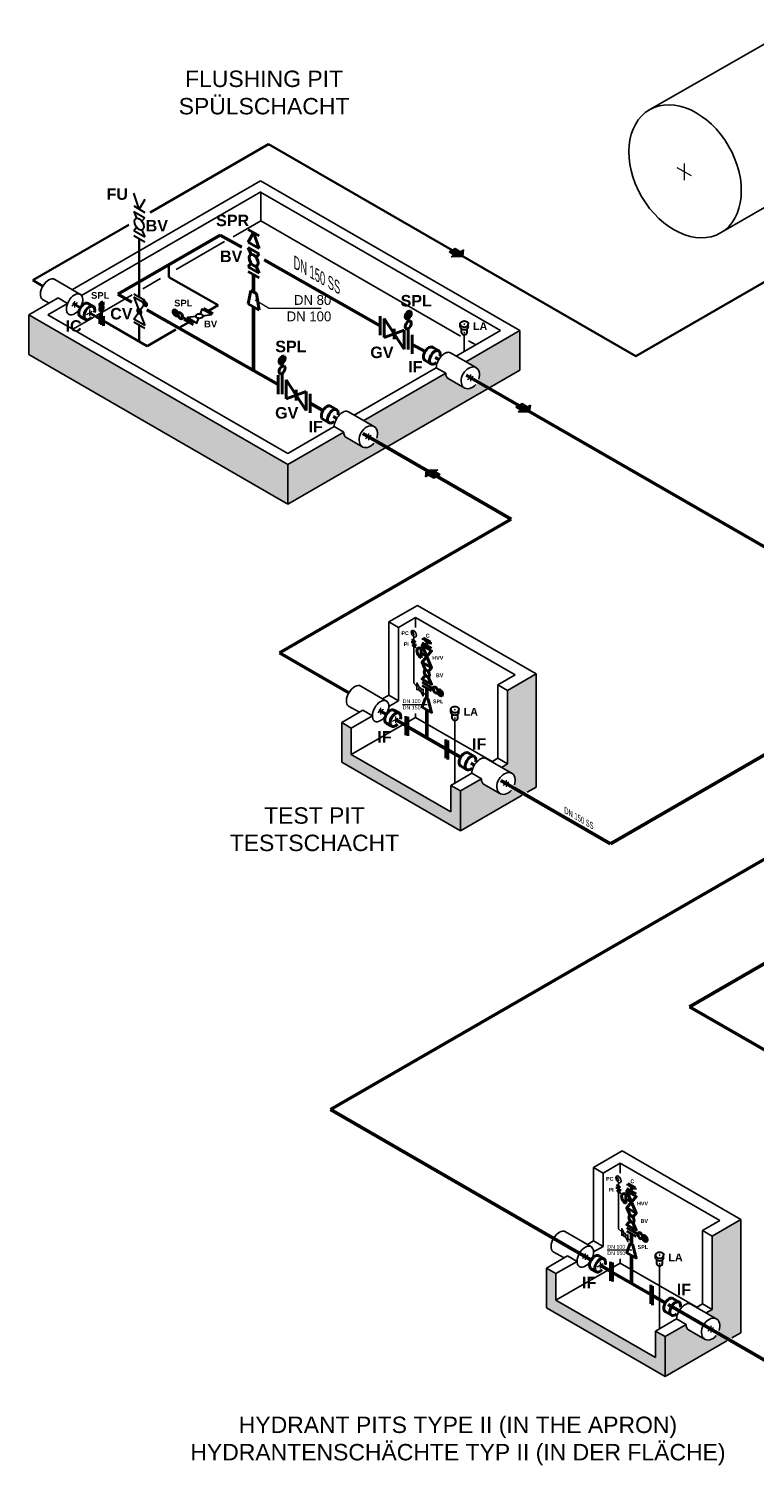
# Model space of a CAD drawing. Header units: millimetres. Extents: x 244 to 2461, y -1517 to 72.
# Tile 1 of 32: x 260 to 702, y -1481 to -605. Entities that reach past the tile are written whole.
import ezdxf

# ---------------------------------------------------------------- set-up
doc = ezdxf.new("R2010")
doc.units = ezdxf.units.MM
doc.linetypes.add('ACAD_ISO10W100', pattern=[18, 12, -3, 0, -3])
for name, color, linetype, lineweight in [('Achsen', 253, 'ACAD_ISO10W100', 15), ('Armatur-Entleerung', 7, 'Continuous', 30), ('Armaturen-Auslagerung', 7, 'Continuous', 40), ('Auslagerung', 1, 'Continuous', 50), ('Einlagerung', 5, 'Continuous', 50), ('Entleerung', 74, 'Continuous', 35), ('Pfeile', 1, 'Continuous', 18), ('Text', 7, 'Continuous', 18), ('Text groß', 7, 'Continuous', 18)]:
    doc.layers.add(name, color=color, linetype=linetype, lineweight=lineweight)
for name, color, linetype in [('ANLAGEN', 7, 'Continuous'), ('DN 025-', 8, 'Continuous'), ('effekte', 7, 'Continuous'), ('gebäude', 8, 'Continuous'), ('rohrdurchführung', 7, 'Continuous')]:
    doc.layers.add(name, color=color, linetype=linetype)

# ---------------------------------------------------------------- blocks, each defined once
blk = doc.blocks.new('FILOU_N2_83_2')
at = {"layer": 'ANLAGEN', "color": 7, "linetype": 'Continuous'}
for p, q in [((0, 0), (6.4952, 12.4102)), ((0, 0), (6.4952, -4.9104)), ((6.4952, 12.4102), (6.4952, 8.0801)), ((6.4952, 8.0801), (12.9904, 11.8301)), ((12.9904, 3.1699), (6.4952, -0.5801)), ((12.9904, 11.8301), (12.9904, 3.1699)), ((6.4952, -0.5801), (6.4952, -4.9103))]:
    blk.add_line(p, q, dxfattribs=at)

msp = doc.modelspace()

# ---------------------------------------------------------------- hatches: boundary and pattern name
at = {"layer": 'Armaturen-Auslagerung'}
h = msp.add_hatch(color=256, dxfattribs=at)
h.dxf.hatch_style = 1
edge = h.paths.add_edge_path()
edge.add_ellipse((304.53, -772.49), major_axis=(0.76, 1.32), ratio=0.57735, start_angle=0, end_angle=360, ccw=False)
h = msp.add_hatch(color=256, dxfattribs=at)
edge = h.paths.add_edge_path()
edge.add_ellipse((349.58, -777.66), major_axis=(-1.03, 1.76), ratio=0.573604, start_angle=0, end_angle=360)
h = msp.add_hatch(color=256, dxfattribs=at)
edge = h.paths.add_edge_path()
edge.add_ellipse((491.35, -778.94), major_axis=(1.32, 2.29), ratio=0.57735, start_angle=0, end_angle=360)
h = msp.add_hatch(color=256, dxfattribs=at)
edge = h.paths.add_edge_path()
edge.add_ellipse((414.51, -806.34), major_axis=(1.32, 2.29), ratio=0.57735, start_angle=0, end_angle=360)
h = msp.add_hatch(color=256, dxfattribs=at)
edge = h.paths.add_edge_path()
edge.add_ellipse((510.85, -1009.08), major_axis=(1.03, -1.76), ratio=0.573604, start_angle=0, end_angle=360)
h = msp.add_hatch(color=256, dxfattribs=at)
edge = h.paths.add_edge_path()
edge.add_ellipse((635.54, -1341.48), major_axis=(1.03, -1.76), ratio=0.573604, start_angle=0, end_angle=360)
at = {"layer": 'Auslagerung'}
msp.add_hatch(color=256, dxfattribs=at).paths.add_polyline_path([(510.73, -876.15), (507.48, -874.28), (509.36, -873.19), (502.36, -873.48), (501.86, -877.53), (503.73, -876.44), (506.98, -878.32)])
at = {"layer": 'DN 025-'}
h = msp.add_hatch(color=256, dxfattribs=at)
h.paths.add_polyline_path([(493.85, -971.82), (494.15, -972.45), (494.28, -972.36)])
h.paths.add_polyline_path([(494.03, -972.52), (494.15, -972.45), (493.85, -971.82)])
h = msp.add_hatch(color=256, dxfattribs=at)
h.paths.add_polyline_path([(618.53, -1304.22), (618.83, -1304.85), (618.97, -1304.77)])
h.paths.add_polyline_path([(618.72, -1304.93), (618.83, -1304.85), (618.53, -1304.22)])
at = {"layer": 'effekte', "true_color": 0xc9c8c0}
for points in [[(260.21, -778.82), (260.21, -803.06), (418.03, -894.17), (418.03, -869.94)], [(526.37, -807.39), (559.27, -788.39), (559.27, -812.63), (418.03, -894.17), (418.03, -869.94), (452.09, -850.27), (452.04, -850.84), (452.07, -851.33), (452.18, -851.72), (452.39, -852.37), (452.65, -852.88), (453.17, -853.42), (453.7, -853.7), (463.72, -859.44), (464.51, -859.72), (465.23, -859.85), (465.8, -859.8), (466.96, -859.6), (467.72, -859.31), (468.65, -858.86), (469.47, -858.17), (470.38, -857.31), (471.15, -856.39), (471.75, -855.61), (472.15, -854.68), (472.38, -853.68), (472.7, -852.44), (472.77, -851.4), (472.8, -850.55), (472.59, -849.57), (472.33, -848.76), (471.21, -847.13), (470.75, -846.73), (464.22, -843.27), (514.24, -814.39), (514.23, -814.74), (514.27, -815.36), (514.39, -815.93), (514.56, -816.38), (514.77, -816.79), (515.15, -817.3), (515.65, -817.63), (525.8, -823.58), (526.82, -823.95), (527.61, -823.99), (528.64, -823.85), (529.81, -823.47), (530.84, -822.93), (531.55, -822.45), (532.39, -821.71), (532.96, -820.94), (533.62, -819.93), (534.31, -818.65), (534.51, -817.87), (534.84, -816.54), (534.93, -815.01), (534.75, -813.68), (534.38, -812.64), (533.6, -811.5), (532.72, -810.87)], [(548.07, -1054.51), (551.78, -1052.36), (551.78, -1007.66), (569.27, -997.56), (569.27, -1066.5), (523.12, -1093.15), (523.12, -1068.91), (535.94, -1061.51), (535.95, -1062.6), (536.02, -1063), (536.1, -1063.43), (536.41, -1064), (537.13, -1064.74), (547.43, -1070.76), (548.29, -1070.94), (549.69, -1071.08), (551.1, -1070.86), (551.94, -1070.41), (552.81, -1069.87), (553.58, -1069.12), (554.26, -1068.46), (555.34, -1067.18), (555.91, -1066), (556.21, -1064.88), (556.69, -1062.25), (556.56, -1061.18), (556.39, -1059.86), (555.95, -1059.11), (554.63, -1058.12)], [(456.66, -1046.69), (456.66, -1030.54), (450.83, -1027.17), (450.83, -1051.41), (523.12, -1093.15), (523.12, -1068.91), (517.29, -1065.54), (517.29, -1081.7)], [(672.76, -1386.91), (676.47, -1384.77), (676.47, -1340.06), (693.96, -1329.96), (693.96, -1398.91), (647.81, -1425.55), (647.81, -1401.31), (660.62, -1393.91), (660.63, -1395.01), (660.7, -1395.4), (660.78, -1395.84), (661.09, -1396.41), (661.82, -1397.14), (672.12, -1403.16), (672.97, -1403.35), (674.38, -1403.48), (675.78, -1403.26), (676.62, -1402.81), (677.49, -1402.27), (678.26, -1401.52), (678.95, -1400.87), (680.02, -1399.58), (680.59, -1398.41), (680.89, -1397.29), (681.37, -1394.66), (681.24, -1393.59), (681.07, -1392.26), (680.64, -1391.51), (679.31, -1390.53)], [(581.34, -1379.1), (581.34, -1362.94), (575.51, -1359.57), (575.51, -1383.81), (647.81, -1425.55), (647.81, -1401.31), (641.98, -1397.95), (641.98, -1414.1)]]:
    msp.add_hatch(color=9, dxfattribs=at).paths.add_polyline_path(points)
at = {"layer": 'Einlagerung'}
msp.add_hatch(color=256, dxfattribs=at).paths.add_polyline_path([(556.92, -835.04), (560.14, -836.98), (558.24, -838.03), (565.24, -837.86), (565.82, -833.83), (563.93, -834.88), (560.71, -832.95)])
at = {"layer": 'Pfeile', "lineweight": 15}
msp.add_hatch(color=74, dxfattribs=at).paths.add_polyline_path([(516.19, -740.54), (519.4, -742.47), (517.51, -743.52), (524.51, -743.36), (525.09, -739.33), (523.19, -740.38), (519.98, -738.44)])

# ---------------------------------------------------------------- linework, layer by layer
at = {"layer": 'Achsen', "lineweight": 15}
for p, q in [((663.81, -694.19), (655.14, -689.18)), ((659.47, -686.68), (659.47, -696.7)), ((525.81, -784.69), (525.17, -784.32)), ((525.17, -784.69), (525.81, -784.32)), ((525.17, -789.82), (525.81, -789.45)), ((525.81, -789.82), (525.17, -789.45)), ((520.1, -1019.54), (519.46, -1019.17)), ((519.46, -1019.54), (520.1, -1019.17)), ((519.46, -1024.67), (520.1, -1024.3)), ((520.1, -1024.67), (519.46, -1024.3)), ((644.78, -1351.94), (644.15, -1351.57)), ((644.15, -1351.94), (644.78, -1351.57)), ((644.15, -1357.07), (644.78, -1356.7)), ((644.78, -1357.07), (644.15, -1356.7))]:
    msp.add_line(p, q, dxfattribs=at)
at = {"layer": 'Achsen'}
for p, q in [((288.11, -770.45), (288.11, -774.45)), ((289.84, -771.45), (286.38, -773.45)), ((295.41, -778.67), (298.88, -776.67)), ((297.14, -775.67), (297.14, -779.67)), ((527.47, -818.22), (530.94, -816.22)), ((529.2, -815.22), (529.2, -819.22)), ((465.33, -854.1), (468.79, -852.1)), ((467.06, -851.1), (467.06, -855.1)), ((476.24, -1019.23), (472.77, -1021.23)), ((474.51, -1018.23), (474.51, -1022.23)), ((481.81, -1026.45), (485.28, -1024.45)), ((483.54, -1023.45), (483.54, -1027.45)), ((549.17, -1065.34), (552.64, -1063.34)), ((550.91, -1062.34), (550.91, -1066.34)), ((600.92, -1351.63), (597.46, -1353.63)), ((599.19, -1350.63), (599.19, -1354.63)), ((606.5, -1358.85), (609.96, -1356.85)), ((608.23, -1355.85), (608.23, -1359.85)), ((673.86, -1397.74), (677.32, -1395.74)), ((675.59, -1394.74), (675.59, -1398.74))]:
    msp.add_line(p, q, dxfattribs=at)
at = {"layer": 'Armatur-Entleerung'}
for p, q in [((327.48, -714.46), (324.11, -704.74)), ((330.84, -708.63), (327.48, -714.46)), ((324.11, -712.51), (330.84, -716.4)), ((324.11, -715.8), (325.91, -719.96)), ((329.04, -727.18), (330.84, -731.34)), ((324.11, -727.46), (330.84, -731.34)), ((324.11, -730.45), (330.84, -734.33)), ((330.84, -770.15), (324.11, -766.27)), ((324.11, -768.05), (330.84, -785.39)), ((330.84, -771.93), (324.11, -768.05)), ((329.72, -770.75), (329.72, -771.77)), ((329.83, -770.61), (329.83, -772.09)), ((329.95, -770.52), (329.95, -772.3)), ((330.06, -770.48), (330.06, -772.48)), ((330.17, -770.45), (330.17, -772.64)), ((330.28, -770.44), (330.28, -772.77)), ((330.39, -770.45), (330.39, -772.9)), ((330.51, -770.47), (330.51, -773.01)), ((330.62, -770.5), (330.62, -773.11)), ((330.73, -770.54), (330.73, -773.2)), ((330.84, -770.59), (330.84, -773.27)), ((330.95, -770.65), (330.95, -773.34)), ((331.07, -770.72), (331.07, -773.4)), ((331.18, -770.8), (331.18, -773.45)), ((331.29, -770.89), (331.29, -773.5)), ((331.4, -770.99), (331.4, -773.53)), ((331.52, -771.1), (331.52, -773.54)), ((324.11, -781.51), (330.84, -771.93)), ((326.24, -775.47), (326.24, -776.55)), ((326.36, -775.33), (326.36, -776.82)), ((326.47, -775.25), (326.47, -777.03)), ((326.58, -775.2), (326.58, -777.2)), ((326.69, -775.17), (326.69, -777.36)), ((326.8, -775.17), (326.8, -777.5)), ((326.92, -775.17), (326.92, -777.62)), ((327.03, -775.19), (327.03, -777.73)), ((327.14, -775.22), (327.14, -777.83)), ((327.25, -775.26), (327.25, -777.92)), ((327.37, -775.31), (327.37, -778)), ((327.48, -775.37), (327.48, -778.07)), ((327.59, -775.44), (327.59, -778.13)), ((327.7, -775.52), (327.7, -778.18)), ((327.81, -775.61), (327.81, -778.22)), ((327.93, -775.71), (327.93, -778.25)), ((328.04, -775.82), (328.04, -778.27)), ((328.15, -775.94), (328.15, -778.27)), ((328.26, -776.08), (328.26, -778.27)), ((328.37, -776.23), (328.37, -778.24)), ((328.49, -776.41), (328.49, -778.19)), ((328.6, -776.62), (328.6, -778.11)), ((328.71, -776.89), (328.71, -777.92)), ((331.63, -771.22), (331.63, -773.55)), ((331.74, -771.36), (331.74, -773.54)), ((331.85, -771.51), (331.85, -773.52)), ((331.96, -771.69), (331.96, -773.47)), ((332.08, -771.9), (332.08, -773.39)), ((332.19, -772.17), (332.19, -773.25)), ((330.84, -785.39), (324.11, -781.51)), ((330.84, -787.17), (324.11, -783.28)), ((523.03, -786.17), (523.03, -784.41)), ((523.73, -789.89), (523.73, -787.3)), ((527.25, -789.89), (527.25, -787.3)), ((527.95, -785.99), (527.95, -784.41)), ((517.32, -1021.02), (517.32, -1019.26)), ((518.02, -1024.74), (518.02, -1022.15)), ((521.54, -1024.74), (521.54, -1022.15)), ((522.24, -1020.83), (522.24, -1019.26)), ((642, -1353.42), (642, -1351.66)), ((642.7, -1357.14), (642.7, -1354.55)), ((646.23, -1357.14), (646.23, -1354.55)), ((646.93, -1353.24), (646.93, -1351.66))]:
    msp.add_line(p, q, dxfattribs=at)
at = {"layer": 'Armatur-Entleerung', "extrusion": (4.44089e-16, -3.82859e-16, -1)}
for p, q in [((324.11, -715.8, 3.89), (330.84, -719.69, 3.89)), ((324.11, -727.46, 3.89), (325.91, -725.38, 3.89)), ((329.04, -721.77, 3.89), (330.84, -719.69, 3.89)), ((329.04, -727.18, 3.89), (330.84, -731.34, 3.89)), ((324.11, -727.46, 3.89), (330.84, -731.34, 3.89))]:
    msp.add_line(p, q, dxfattribs=at)
at = {"layer": 'Armatur-Entleerung'}
for points in [[(332.03, -773.43, 0.1593), (332.26, -773.09, 0.1064), (332.29, -772.58, 0.0713), (332.11, -771.98, 0.0576), (331.76, -771.39, 0.0576), (331.29, -770.89, 0.0713), (330.77, -770.56, 0.1064), (330.27, -770.44, 0.1593), (329.88, -770.57, 0.1593), (329.65, -770.91, 0.1064), (329.62, -771.42, 0.0713), (329.8, -772.01, 0.0576), (330.15, -772.61, 0.0576), (330.62, -773.11, 0.0713), (331.14, -773.44, 0.1064), (331.64, -773.55, 0.1593)], [(328.55, -778.15, 0.1593), (328.78, -777.81, 0.1064), (328.81, -777.3, 0.0713), (328.64, -776.7, 0.0576), (328.29, -776.11, 0.0576), (327.81, -775.61, 0.0713), (327.29, -775.28, 0.1064), (326.79, -775.17, 0.1593), (326.4, -775.29, 0.1593), (326.17, -775.63, 0.1064), (326.15, -776.14, 0.0713), (326.32, -776.73, 0.0576), (326.67, -777.33, 0.0576), (327.14, -777.83, 0.0713), (327.67, -778.16, 0.1064), (328.16, -778.27, 0.1593)]]:
    msp.add_lwpolyline(points, format="xyb", close=True, dxfattribs=at)
for points in [[(362.14, -779.86), (356.84, -780.53), (362.57, -783.82), (363.62, -780.99)], [(366.12, -779.36), (371.42, -778.69), (365.69, -775.4), (364.64, -778.23)], [(372.57, -778.03), (366.84, -774.73)], [(360.34, -785.11), (354.61, -781.81)]]:
    msp.add_lwpolyline(points, dxfattribs=at)
for centre, major_axis, ratio in [((327.48, -723.57), (1.99, -3.45), 0.57735), ((327.48, -723.57, 3.89), (1.99, -3.45), 0.57735), ((364.13, -779.61), (2.02, 0), 0.707107)]:
    msp.add_ellipse(centre, major_axis=major_axis, ratio=ratio, dxfattribs=at)
at = {"layer": 'Armatur-Entleerung', "extrusion": (0, 0, -1)}
for centre in [(525.49, -784.32), (519.78, -1019.17), (644.47, -1351.57)]:
    msp.add_ellipse(centre, major_axis=(-2.47, 0), ratio=0.707107, start_param=6.229713, end_param=9.478251, dxfattribs=at)
at = {"layer": 'Armatur-Entleerung'}
for centre, major_axis, start_param, end_param in [((525.49, -784.51), (-2.47, 0), 6.229713, 9.478251), ((525.49, -786.08), (-2.47, 0), 6.229713, 9.478251), ((525.49, -789.63), (-1.8, 0), 6.484813, 9.22315), ((519.78, -1019.35), (-2.47, 0), 6.229713, 9.478251), ((519.78, -1020.93), (-2.47, 0), 6.229713, 9.478251), ((519.78, -1024.48), (-1.8, 0), 6.484813, 9.22315), ((644.47, -1351.76), (-2.47, 0), 6.229713, 9.478251), ((644.47, -1353.33), (-2.47, 0), 6.229713, 9.478251), ((644.47, -1356.89), (-1.8, 0), 6.484813, 9.22315)]:
    msp.add_ellipse(centre, major_axis=major_axis, ratio=0.707107, start_param=start_param, end_param=end_param, dxfattribs=at)
at = {"layer": 'Armaturen-Auslagerung', "linetype": 'Continuous', "ltscale": 0.05}
for p, q in [((400.54, -730.68), (393.81, -726.79)), ((397.17, -728.74), (393.81, -734.56)), ((400.54, -738.45), (393.81, -734.56)), ((400.54, -738.45), (397.17, -728.74)), ((400.54, -756.38), (393.81, -752.5))]:
    msp.add_line(p, q, dxfattribs=at)
at = {"layer": 'Armaturen-Auslagerung', "extrusion": (4.44089e-16, -3.82859e-16, -1)}
for p, q in [((393.81, -737.85, 3.89), (400.54, -741.74, 3.89)), ((393.81, -737.85, 3.89), (395.61, -742.01, 3.89)), ((398.74, -743.82, 3.89), (400.54, -741.74, 3.89)), ((393.81, -749.51, 3.89), (395.61, -747.43, 3.89)), ((393.81, -749.51, 3.89), (400.54, -753.39, 3.89)), ((398.74, -749.23, 3.89), (400.54, -753.39, 3.89))]:
    msp.add_line(p, q, dxfattribs=at)
at = {"layer": 'Armaturen-Auslagerung'}
for p, q in [((395.49, -763.91), (393.81, -772.11)), ((398.86, -765.85), (395.49, -763.91)), ((398.86, -765.85), (400.54, -775.99)), ((291.54, -779.76), (294.93, -781.72)), ((296.2, -771.79), (299.54, -773.72)), ((303.44, -784.22), (303.44, -778.38)), ((304.53, -776.23), (304.53, -784.85)), ((305.63, -785.48), (305.63, -779.65)), ((400.54, -775.99), (393.81, -772.11)), ((474.2, -779.72), (474.2, -791.26)), ((360.62, -784.03), (353.91, -780.16)), ((476.66, -781.14), (488.89, -799.75)), ((476.66, -781.14), (476.66, -792.69)), ((488.89, -788.2), (476.66, -792.69)), ((482.77, -787.26), (482.77, -793.63)), ((488.89, -788.2), (488.89, -799.75)), ((491.35, -782.82), (491.35, -781.1)), ((491.35, -799.85), (491.35, -787.15)), ((493.81, -791.04), (493.81, -802.59)), ((506.11, -798.56), (510.01, -800.81)), ((414.51, -810.22), (414.51, -808.5)), ((414.51, -827.25), (414.51, -814.54)), ((501.45, -806.53), (505.39, -808.81)), ((412.05, -815.6), (412.05, -827.14)), ((416.97, -818.44), (429.2, -837.05)), ((416.97, -818.44), (416.97, -829.99)), ((429.2, -825.5), (416.97, -829.99)), ((423.09, -824.56), (423.09, -830.93)), ((429.2, -825.5), (429.2, -837.05)), ((431.66, -826.92), (431.66, -838.47)), ((443.97, -834.44), (447.86, -836.69)), ((439.3, -842.41), (443.25, -844.69)), ((499.81, -978.69), (505.53, -981.99)), ((500.48, -975.74), (504.87, -978.27)), ((500.48, -976.85), (500.48, -975.74)), ((500.96, -976.78), (504.26, -978.68)), ((502.67, -980.34), (502.67, -977.76)), ((504.87, -979.38), (504.87, -978.27)), ((499.17, -982.14), (499.17, -985.01)), ((499.17, -985.01), (502.67, -987.02)), ((499.17, -985.01), (499.17, -987.88)), ((499.81, -1002.7), (506.52, -1006.58)), ((499.81, -1004.68), (505.53, -1007.99)), ((482.6, -1019.57), (485.94, -1021.5)), ((489.84, -1034.86), (489.84, -1023.31)), ((491.01, -1035.38), (491.01, -1023.83)), ((477.94, -1027.54), (481.33, -1029.5)), ((514.34, -1049), (514.34, -1037.45)), ((515.51, -1049.71), (515.51, -1038.16)), ((527.81, -1045.68), (531.71, -1047.93)), ((523.15, -1053.65), (527.1, -1055.92)), ((624.49, -1311.09), (630.22, -1314.39)), ((625.16, -1308.14), (629.55, -1310.67)), ((625.16, -1309.25), (625.16, -1308.14)), ((625.65, -1309.18), (628.95, -1311.09)), ((627.36, -1312.74), (627.36, -1310.16)), ((629.55, -1311.78), (629.55, -1310.67)), ((623.86, -1314.54), (623.86, -1317.41)), ((623.86, -1317.41), (627.36, -1319.43)), ((623.86, -1317.41), (623.86, -1320.28)), ((624.49, -1335.11), (631.21, -1338.98)), ((624.49, -1337.09), (630.22, -1340.39)), ((607.28, -1351.98), (610.63, -1353.91)), ((614.52, -1367.26), (614.52, -1355.71)), ((615.69, -1367.78), (615.69, -1356.23)), ((602.62, -1359.94), (606.01, -1361.9)), ((639.02, -1381.4), (639.02, -1369.86)), ((640.19, -1382.11), (640.19, -1370.56)), ((652.5, -1378.08), (656.4, -1380.33)), ((647.84, -1386.05), (651.78, -1388.33))]:
    msp.add_line(p, q, dxfattribs=at)
for points in [[(499.81, -990.49), (505.53, -983.56), (499.81, -980.26), (505.53, -993.79)], [(503.53, -996.22), (505.53, -993.79), (499.81, -990.49), (501.81, -995.21)], [(501.81, -998.3), (499.81, -1000.72), (505.53, -1004.03), (503.54, -999.3)], [(624.49, -1322.89), (630.22, -1315.96), (624.49, -1312.66), (630.22, -1326.2)], [(628.22, -1328.62), (630.22, -1326.2), (624.49, -1322.89), (626.49, -1327.62)], [(626.5, -1330.7), (624.49, -1333.13), (630.22, -1336.43), (628.22, -1331.71)]]:
    msp.add_lwpolyline(points, dxfattribs=at)
for points in [[(501.78, -1012.07), (499.81, -1017.77), (505.53, -1021.07), (503.56, -1013.1)], [(626.47, -1344.47), (624.5, -1350.17), (630.22, -1353.48), (628.25, -1345.5)]]:
    msp.add_lwpolyline(points, close=True, dxfattribs=at)
for centre, major_axis, ratio in [((397.17, -745.62, 3.89), (1.99, -3.45), 0.57735), ((349.58, -777.66), (-1.03, 1.76), 0.573604), ((352.47, -779.32), (-1.03, 1.76), 0.573604), ((491.35, -778.94), (1.32, 2.29), 0.57735), ((491.35, -784.98), (1.32, 2.29), 0.57735), ((414.51, -806.34), (1.32, 2.29), 0.57735), ((414.51, -812.38), (1.32, 2.29), 0.57735), ((502.67, -997.26), (1.15, -1.95), 0.573604), ((507.97, -1007.41), (1.03, -1.76), 0.573604), ((510.85, -1009.08), (1.03, -1.76), 0.573604), ((627.36, -1329.66), (1.15, -1.95), 0.573604), ((632.65, -1339.82), (1.03, -1.76), 0.573604), ((635.54, -1341.48), (1.03, -1.76), 0.573604)]:
    msp.add_ellipse(centre, major_axis=major_axis, ratio=ratio, dxfattribs=at)
at = {"layer": 'Armaturen-Auslagerung', "extrusion": (0, 0, -1)}
for centre in [(304.53, -772.49), (304.53, -774.98)]:
    msp.add_ellipse(centre, major_axis=(0.76, 1.32), ratio=0.57735, dxfattribs=at)
for centre, start_param, end_param in [((293.94, -775.82), 6.248229, 9.449833), ((297.14, -777.67), 5.102321, 10.59574), ((503.85, -802.58), 6.248229, 9.449833), ((507.61, -804.75), 5.224128, 10.473935), ((441.7, -838.46), 6.248229, 9.449833), ((445.46, -840.63), 5.224128, 10.473935), ((480.34, -1023.6), 6.248229, 9.449833), ((483.54, -1025.45), 5.102321, 10.59574), ((525.55, -1049.7), 6.248229, 9.449833), ((529.31, -1051.87), 5.224128, 10.473935), ((605.02, -1356), 6.248229, 9.449833), ((608.23, -1357.85), 5.102321, 10.59574), ((650.24, -1382.11), 6.248229, 9.449833), ((654, -1384.28), 5.224128, 10.473935)]:
    msp.add_ellipse(centre, major_axis=(-2.34, -3.98), ratio=0.573604, start_param=start_param, end_param=end_param, dxfattribs=at)
at = {"layer": 'Armaturen-Auslagerung'}
for centre in [(499.17, -985.01), (623.86, -1317.41)]:
    msp.add_ellipse(centre, major_axis=(1.8, -3.05), ratio=0.573604, start_param=2.343025, end_param=5.484618, dxfattribs=at)
at = {"layer": 'Auslagerung'}
for p, q in [((376.72, -730.25), (314.45, -766.2)), ((390.04, -737.53), (376.72, -730.25)), ((474.2, -785.49), (403.63, -745.27)), ((397.17, -764.88), (397.17, -754.44)), ((314.45, -766.2), (323.02, -771.08)), ((412.05, -821.37), (332.18, -775.84)), ((397.17, -812.89), (397.17, -774.05)), ((439.42, -837.12), (431.66, -832.69)), ((445.71, -840.79), (447.76, -841.97)), ((463.68, -851.15), (554.04, -903.32)), ((554.04, -903.32), (413.03, -984.73)), ((928.39, -919.83), (614.5, -1101.06)), ((983.43, -951.61), (444.01, -1263.04)), ((413.03, -984.73), (455.17, -1009.07)), ((1038.47, -983.39), (662.68, -1200.34)), ((547.79, -1062.54), (614.5, -1101.06)), ((662.68, -1200.34), (767.24, -1260.71)), ((444.01, -1263.04), (603.61, -1355.18)), ((649.65, -1381.77), (761.97, -1446.62))]:
    msp.add_line(p, q, dxfattribs=at)
at = {"layer": 'Auslagerung', "linetype": 'Continuous', "ltscale": 0.2}
for p, q in [((502.67, -1012.58), (502.67, -1006.33)), ((502.67, -1012.58), (502.67, -1009.15)), ((473.37, -1019.58), (478.05, -1022.26)), ((502.67, -1036.49), (502.67, -1019.42)), ((483.54, -1025.45), (489.84, -1029.08)), ((491.01, -1029.76), (514.34, -1043.23)), ((523.27, -1048.36), (515.51, -1043.93)), ((529.55, -1052.03), (531.61, -1053.21)), ((627.36, -1344.99), (627.36, -1338.74)), ((627.36, -1344.99), (627.36, -1341.56)), ((598.05, -1351.98), (602.73, -1354.67)), ((608.23, -1357.85), (614.52, -1361.49)), ((627.36, -1368.9), (627.36, -1351.83)), ((615.69, -1362.16), (639.02, -1375.63)), ((647.95, -1380.76), (640.19, -1376.34)), ((654.24, -1384.43), (656.29, -1385.61))]:
    msp.add_line(p, q, dxfattribs=at)
at = {"layer": 'DN 025-'}
for p, q in [((525.49, -801.16), (525.49, -790.91)), ((495.02, -974.26), (493.85, -971.82)), ((494.74, -977.14), (494.74, -974.93)), ((494.74, -1003.22), (494.74, -980.92)), ((496.03, -980.39), (496.03, -979.17)), ((496.67, -1005.17), (494.74, -1003.22)), ((502.67, -1011.19), (500.43, -1008.94)), ((519.78, -1064.11), (519.78, -1025.75)), ((619.7, -1306.67), (618.53, -1304.22)), ((619.42, -1309.55), (619.42, -1307.33)), ((619.42, -1335.63), (619.42, -1313.33)), ((620.71, -1312.79), (620.71, -1311.58)), ((621.36, -1337.57), (619.42, -1335.63)), ((627.36, -1343.6), (625.11, -1341.34)), ((644.47, -1396.51), (644.47, -1358.16))]:
    msp.add_line(p, q, dxfattribs=at)
for points in [[(493.85, -971.82), (494.28, -972.36), (494.03, -972.52), (493.85, -971.82)], [(493.44, -978.89), (493.44, -977.68)], [(493.68, -980.31), (495.79, -977.75), (493.68, -976.53), (495.79, -981.53), (493.68, -980.31)], [(497.85, -1006.99), (496.67, -1007.28), (496.67, -1003.06), (498.12, -1005.98)], [(499.25, -1007.12), (500.43, -1006.83), (500.43, -1011.05), (498.98, -1008.12)], [(618.53, -1304.22), (618.97, -1304.77), (618.72, -1304.93), (618.53, -1304.22)], [(618.13, -1311.3), (618.13, -1310.08)], [(618.36, -1312.72), (620.48, -1310.16), (618.36, -1308.94), (620.48, -1313.94), (618.36, -1312.72)], [(622.54, -1339.39), (621.36, -1339.68), (621.36, -1335.46), (622.8, -1338.39)], [(623.93, -1339.53), (625.11, -1339.23), (625.11, -1343.45), (623.67, -1340.53)]]:
    msp.add_lwpolyline(points, dxfattribs=at)
for points in [[(493.44, -978.29), (496.03, -979.78)], [(618.13, -1310.69), (620.71, -1312.18)]]:
    msp.add_lwpolyline(points, close=True, dxfattribs=at)
for centre in [(494.74, -973.1), (619.42, -1305.5)]:
    msp.add_ellipse(centre, major_axis=(1.15, -1.95), ratio=0.573604, dxfattribs=at)
at = {"layer": 'DN 025-', "extrusion": (0, 0, -1)}
for centre in [(498.55, -1007.05), (623.23, -1339.46)]:
    msp.add_ellipse(centre, major_axis=(0.29, -1.14), ratio=0.573604, dxfattribs=at)
at = {"layer": 'Einlagerung'}
for p, q in [((501.57, -801.24), (493.81, -796.81)), ((507.85, -804.91), (509.91, -806.09)), ((526.56, -815.56), (811.4, -979.64))]:
    msp.add_line(p, q, dxfattribs=at)
at = {"layer": 'Entleerung'}
for p, q in [((975.55, -604.56), (629.96, -804.08)), ((334.18, -716.48), (406.21, -674.9)), ((406.21, -674.9), (629.96, -804.08)), ((262.67, -757.77), (321.15, -724)), ((327.48, -768.21), (327.48, -732.39)), ((345.58, -748.22), (345.58, -755.81)), ((268.77, -761.29), (262.67, -757.77)), ((345.58, -755.81), (375.6, -772.97)), ((286.97, -771.8), (291.65, -774.48)), ((297.14, -777.67), (303.44, -781.3)), ((369.71, -776.38), (375.6, -772.97)), ((305.63, -782.56), (332.38, -797.93)), ((327.48, -795.15), (327.48, -785.23)), ((349.87, -787.83), (332.38, -797.93)), ((357.46, -783.45), (352.43, -786.35))]:
    msp.add_line(p, q, dxfattribs=at)
at = {"layer": 'gebäude'}
for p, q in [((637.51, -654.37), (716.68, -609.06)), ((681.65, -728.9), (865.79, -622.58)), ((401.45, -697.28), (286.77, -763.48)), ((401.45, -697.28), (559.27, -788.39)), ((401.46, -704), (292.4, -766.97)), ((401.45, -704.01), (547.57, -788.42)), ((401.46, -704), (401.46, -721.55)), ((401.46, -721.54), (384.61, -731.27)), ((401.46, -721.54), (523.12, -791.78)), ((379.5, -734.23), (350.05, -751.23)), ((340.45, -756.77), (329.67, -763)), ((278.02, -768.54), (260.21, -778.82)), ((323.24, -766.71), (301.49, -779.26)), ((260.21, -778.82), (418.03, -869.94)), ((260.21, -803.06), (260.21, -778.82)), ((283.85, -771.9), (271.87, -778.82)), ((271.87, -778.82), (418.03, -863.21)), ((299.85, -780.21), (287.06, -787.59)), ((520.54, -804.02), (547.59, -788.41)), ((526.37, -807.39), (559.27, -788.39)), ((559.27, -812.63), (559.27, -788.39)), ((528.1, -794.66), (532.43, -797.16)), ((260.21, -803.06), (418.03, -894.17)), ((418.03, -894.17), (559.27, -812.63)), ((458.39, -839.9), (508.41, -811.03)), ((464.22, -843.27), (514.24, -814.39)), ((418.03, -863.21), (446.26, -846.91)), ((418.03, -869.94), (452.09, -850.27)), ((418.03, -894.17), (418.03, -869.94)), ((479.48, -965.92), (496.98, -955.82)), ((485.32, -969.28), (495.81, -963.22)), ((556.45, -998.23), (495.81, -963.22)), ((495.81, -963.22), (495.81, -969.27)), ((569.27, -997.56), (496.98, -955.82)), ((479.48, -1010.62), (479.48, -965.92)), ((479.48, -965.92), (485.32, -969.28)), ((485.32, -1013.99), (485.32, -969.28)), ((545.95, -1004.29), (556.45, -998.23)), ((551.78, -1007.66), (569.27, -997.56)), ((569.27, -1066.5), (569.27, -997.56)), ((545.95, -1049), (545.95, -1004.29)), ((545.95, -1004.29), (551.78, -1007.66)), ((551.78, -1052.36), (551.78, -1007.66)), ((479.48, -1010.62), (475.77, -1012.77)), ((485.32, -1013.99), (479.48, -1010.62)), ((485.32, -1013.99), (479.51, -1017.34)), ((463.67, -1019.75), (450.83, -1027.17)), ((469.5, -1023.12), (456.66, -1030.54)), ((495.81, -1024.09), (456.66, -1046.69)), ((495.81, -1024.09), (495.81, -1021.6)), ((495.81, -1024.09), (542.45, -1051.02)), ((450.83, -1051.41), (450.83, -1027.17)), ((456.66, -1030.54), (450.83, -1027.17)), ((456.66, -1046.69), (456.66, -1030.54)), ((523.12, -1093.15), (450.83, -1051.41)), ((517.29, -1081.7), (456.66, -1046.69)), ((545.95, -1049), (542.24, -1051.14)), ((545.95, -1049), (551.78, -1052.36)), ((530.11, -1058.14), (517.29, -1065.54)), ((551.78, -1052.36), (548.07, -1054.51)), ((517.29, -1081.7), (517.29, -1065.54)), ((523.12, -1068.91), (517.29, -1065.54)), ((535.94, -1061.51), (523.12, -1068.91)), ((523.12, -1093.15), (523.12, -1068.91)), ((569.27, -1066.5), (563.73, -1069.7)), ((560.83, -1071.38), (523.12, -1093.15)), ((604.17, -1298.32), (621.66, -1288.22)), ((610, -1301.69), (620.49, -1295.63)), ((681.13, -1330.63), (620.49, -1295.63)), ((620.49, -1295.63), (620.49, -1301.67)), ((693.96, -1329.96), (621.66, -1288.22)), ((604.17, -1343.03), (604.17, -1298.32)), ((604.17, -1298.32), (610, -1301.69)), ((610, -1346.39), (610, -1301.69)), ((670.64, -1336.69), (681.13, -1330.63)), ((676.47, -1340.06), (693.96, -1329.96)), ((693.96, -1398.91), (693.96, -1329.96)), ((670.64, -1381.4), (670.64, -1336.69)), ((670.64, -1336.69), (676.47, -1340.06)), ((676.47, -1384.77), (676.47, -1340.06)), ((604.17, -1343.03), (600.46, -1345.17)), ((610, -1346.39), (604.17, -1343.03)), ((610, -1346.39), (604.2, -1349.74)), ((588.35, -1352.16), (575.51, -1359.57)), ((594.18, -1355.52), (581.34, -1362.94)), ((620.49, -1356.49), (581.34, -1379.1)), ((620.49, -1356.49), (620.49, -1354)), ((620.49, -1356.49), (667.14, -1383.42)), ((575.51, -1383.81), (575.51, -1359.57)), ((581.34, -1362.94), (575.51, -1359.57)), ((581.34, -1379.1), (581.34, -1362.94)), ((647.81, -1425.55), (575.51, -1383.81)), ((641.98, -1414.1), (581.34, -1379.1)), ((670.64, -1381.4), (666.93, -1383.54)), ((670.64, -1381.4), (676.47, -1384.77)), ((654.79, -1390.55), (641.98, -1397.95)), ((676.47, -1384.77), (672.76, -1386.91)), ((641.98, -1414.1), (641.98, -1397.95)), ((647.81, -1401.31), (641.98, -1397.95)), ((660.62, -1393.91), (647.81, -1401.31)), ((647.81, -1425.55), (647.81, -1401.31)), ((693.96, -1398.91), (688.42, -1402.1)), ((685.51, -1403.78), (647.81, -1425.55))]:
    msp.add_line(p, q, dxfattribs=at)
msp.add_ellipse((659.99, -691.39), major_axis=(21.66, -37.52), ratio=0.707107, dxfattribs=at)
at = {"layer": 'rohrdurchführung'}
for p, q in [((275.99, -757.26), (291.8, -766.38)), ((268.61, -769.39), (272.57, -771.68)), ((283.85, -771.9), (278.02, -768.54)), ((517.13, -802.05), (532.94, -811.18)), ((514.24, -814.39), (508.41, -811.03)), ((515.58, -817.55), (525.84, -823.48)), ((454.99, -837.93), (470.79, -847.06)), ((452.09, -850.27), (446.26, -846.91)), ((453.43, -853.43), (463.69, -859.36)), ((462.39, -1005.04), (478.2, -1014.16)), ((455.01, -1017.17), (461.58, -1020.96)), ((469.5, -1023.12), (463.67, -1019.75)), ((538.83, -1049.17), (554.64, -1058.3)), ((535.94, -1061.51), (530.11, -1058.14)), ((537.28, -1064.67), (547.54, -1070.59)), ((587.08, -1337.44), (602.88, -1346.57)), ((579.69, -1349.58), (586.26, -1353.37)), ((594.18, -1355.52), (588.35, -1352.16)), ((663.52, -1381.58), (679.32, -1390.7)), ((660.62, -1393.91), (654.79, -1390.55)), ((661.97, -1397.08), (672.22, -1403))]:
    msp.add_line(p, q, dxfattribs=at)
at = {"layer": 'rohrdurchführung', "extrusion": (0, 0, -1)}
for centre, major_axis, ratio, start_param, end_param in [((272.3, -763.32), (-3.6, -6.12), 0.573604, 6.308241, 9.449833), ((288.11, -772.45), (3.55, 6.15), 0.573854, 1.823708, 7.601069), ((513.44, -808.12), (-3.6, -6.12), 0.573604, 7.061823, 9.449833), ((519.27, -811.49), (-3.6, -6.12), 0.573604, 6.248229, 7.061823), ((529.2, -817.22), (-3.55, -6.15), 0.707416, 4.965317, 10.742645), ((451.29, -844), (-3.6, -6.12), 0.573604, 7.061823, 9.449833), ((467.06, -853.1), (-3.55, -6.15), 0.707416, 4.965317, 10.742645), ((457.12, -847.37), (-3.6, -6.12), 0.573604, 6.248229, 7.061823), ((458.7, -1011.11), (-3.6, -6.12), 0.573604, 6.308241, 9.449833), ((474.51, -1020.23), (3.55, 6.15), 0.573854, 1.823708, 7.601069), ((535.14, -1055.24), (-3.6, -6.12), 0.573604, 7.061823, 9.449833), ((550.91, -1064.34), (-3.55, -6.15), 0.707416, 4.965317, 10.742645), ((540.97, -1058.61), (-3.6, -6.12), 0.573604, 6.248229, 7.061823), ((583.39, -1343.51), (-3.6, -6.12), 0.573604, 6.308241, 9.449833), ((599.19, -1352.63), (3.55, 6.15), 0.573854, 1.823708, 7.601069), ((659.83, -1387.64), (-3.6, -6.12), 0.573604, 7.061823, 9.449833), ((675.59, -1396.74), (-3.55, -6.15), 0.707416, 4.965317, 10.742645), ((665.66, -1391.01), (-3.6, -6.12), 0.573604, 6.248229, 7.061823)]:
    msp.add_ellipse(centre, major_axis=major_axis, ratio=ratio, start_param=start_param, end_param=end_param, dxfattribs=at)
at = {"layer": 'Text'}
for p, q in [((406.33, -774.85), (398.06, -769.95)), ((406.33, -774.85), (438.29, -774.85)), ((487.94, -1016.13), (502.81, -1016.13)), ((612.62, -1348.53), (627.5, -1348.53))]:
    msp.add_line(p, q, dxfattribs=at)

# ---------------------------------------------------------------- block references
at = {"layer": 'Auslagerung', "xscale": 0.5, "yscale": 0.5, "zscale": 0.5, "rotation": 300.0000361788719}
msp.add_blockref('FILOU_N2_83_2', (502.36, -873.48), dxfattribs=at)
at = {"layer": 'Einlagerung', "xscale": 0.4999999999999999, "yscale": 0.4999999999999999, "zscale": 0.4999999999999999, "rotation": 118.949535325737}
msp.add_blockref('FILOU_N2_83_2', (565.24, -837.86), dxfattribs=at)
at = {"layer": 'Pfeile', "color": 74, "lineweight": 15, "xscale": 0.4999999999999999, "yscale": 0.4999999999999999, "zscale": 0.4999999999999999, "rotation": 118.949535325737}
msp.add_blockref('FILOU_N2_83_2', (524.51, -743.36), dxfattribs=at)

# ---------------------------------------------------------------- texts
at = {"layer": 'Text'}
for s, insert, char_height, width, attachment_point in [('{\\fArial|b1|i0|c0|p34;FU}', (320.59, -701.77), 7, 10.9258, 3), ('{\\fArial|b1|i0|c0|p34;SPR}', (394.43, -717.79), 7, 10.9258, 3), ('{\\fArial|b1|i0|c0|p34;BV}', (345.01, -721.03), 7, 10.9258, 3), ('{\\fArial|b1|i0|c0|p34;BV}', (390.28, -739.65, 3.89), 7, 10.9258, 3), ('{\\fArial|b1|i0|c0|p34;SPL}', (309.27, -764.97), 4.0813, 932.8642, 3), ('{\\fArial|b1|i0|c0|p34;SPL}', (359.87, -769.65), 4.0813, 932.8642, 3), ('DN 80\\PDN 100', (444.47, -766.77), 6, 36.4618, 3), ('{\\fArial|b1|i0|c0|p34;SPL}', (505.73, -766.73), 7, 932.8642, 3), ('{\\fArial|b1|i0|c0|p34;CV}', (323.38, -774.63), 7, 10.9258, 3), ('{\\fArial|b1|i0|c0|p34;IC}', (292.41, -782.11), 7, 932.8642, 3), ('{\\fArial|b1|i0|c0|p34;BV}', (374.96, -782.42), 4.0813, 932.8642, 3), ('{\\fArial|b1|i0|c0|p34;LA}', (530.79, -783.43), 4.6836, 10.9258, 1), ('{\\fArial|b1|i0|c0|p34;SPL}', (429.39, -794.6), 7, 932.8642, 3), ('{\\fArial|b1|i0|c0|p34;GV}', (482.38, -798.19), 7, 10.9258, 3), ('{\\fArial|b1|i0|c0|p34;IF}', (500.04, -806.95), 7, 932.8642, 3), ('{\\fArial|b1|i0|c0|p34;GV}', (424.39, -835.06), 7, 10.9258, 3), ('{\\fArial|b1|i0|c0|p34;IF}', (439.28, -843.42), 7, 932.8642, 3), ('{\\fArial|b1|i0|c0|p34;LA}', (525.08, -1018.28), 4.6836, 10.9258, 1), ('{\\fArial|b1|i0|c0|p34;IF}', (472.54, -1032.43), 7, 10.9258, 1), ('{\\fArial|b1|i0|c0|p34;IF}', (530.23, -1036.73), 7, 10.9258, 1), ('{\\fArial|b1|i0|c0|p34;LA}', (649.77, -1350.68), 4.6836, 10.9258, 1), ('{\\fArial|b1|i0|c0|p34;IF}', (597.22, -1364.83), 7, 10.9258, 1), ('{\\fArial|b1|i0|c0|p34;IF}', (654.92, -1369.13), 7, 10.9258, 1)]:
    msp.add_mtext(s, dxfattribs=dict(at, insert=insert, char_height=char_height, width=width, attachment_point=attachment_point))
at = {"layer": 'Text', "rotation": 0}
for s, insert, char_height, width, attachment_point in [('{\\fArial|b1|i0|c0|p34;PC}', (491.72, -971.6), 2.3322, 9.4453, 3), ('{\\fArial|b1|i0|c0|p34;PI}', (491.72, -978.28), 2.3322, 9.4453, 3), ('{\\fArial|b1|i0|c0|p34;C}', (504.31, -973.14), 2.3322, 9.4453, 3), ('{\\fArial|b1|i0|c0|p34;HVV}', (512.72, -986.66), 2.3322, 9.4453, 3), ('{\\fArial|b1|i0|c0|p34;BV}', (512.72, -997.33), 2.3322, 9.4453, 3), ('DN 100\\PDN 150', (487.94, -1013.01), 2.332, 18.592, 1), ('{\\fArial|b1|i0|c0|p34;SPL}', (512.72, -1013.19), 2.3322, 9.4453, 3), ('{\\fArial|b1|i0|c0|p34;PC}', (616.4, -1304), 2.3322, 9.4453, 3), ('{\\fArial|b1|i0|c0|p34;C}', (629, -1305.54), 2.3322, 9.4453, 3), ('{\\fArial|b1|i0|c0|p34;PI}', (616.4, -1310.68), 2.3322, 9.4453, 3), ('{\\fArial|b1|i0|c0|p34;HVV}', (637.4, -1319.07), 2.3322, 9.4453, 3), ('{\\fArial|b1|i0|c0|p34;BV}', (637.4, -1329.73), 2.3322, 9.4453, 3), ('DN 100\\PDN 150', (612.62, -1345.42), 2.332, 18.592, 1), ('{\\fArial|b1|i0|c0|p34;SPL}', (637.4, -1345.59), 2.3322, 9.4453, 3)]:
    msp.add_mtext(s, dxfattribs=dict(at, insert=insert, char_height=char_height, width=width, attachment_point=attachment_point))
at = {"layer": 'Text groß', "char_height": 15, "attachment_point": 5}
for s, insert, width in [('{\\fArial|b0|i0|c0|p34;\\H0.6667x;FLUSHING PIT\\L\\P\\lSPÜLSCHACHT}', (403.52, -643.46), 210.6946), ('{\\fArial|b0|i0|c0|p34;\\H0.6667x;TEST PIT\\L\\P\\lTESTSCHACHT}', (434.21, -1092.26), 127.1542), ('{\\fArial|b0|i0|c0|p34;\\H0.6667x;HYDRANT PITS TYPE II (IN THE APRON)\\PHYDRANTENSCHÄCHTE TYP II (IN DER FLÄCHE)}', (521.62, -1464.87), 334.2676)]:
    msp.add_mtext(s, dxfattribs=dict(at, insert=insert, width=width))
at = {"layer": 'Text groß', "attachment_point": 9, "rotation": 330}
for insert, char_height in [((449.83, -766.82), 7), ((604.16, -1092.6), 3.5)]:
    msp.add_mtext('{\\Q-30;\\W0.7;DN 150 SS}', dxfattribs=dict(at, insert=insert, char_height=char_height))

doc.saveas('drawing.dxf')
